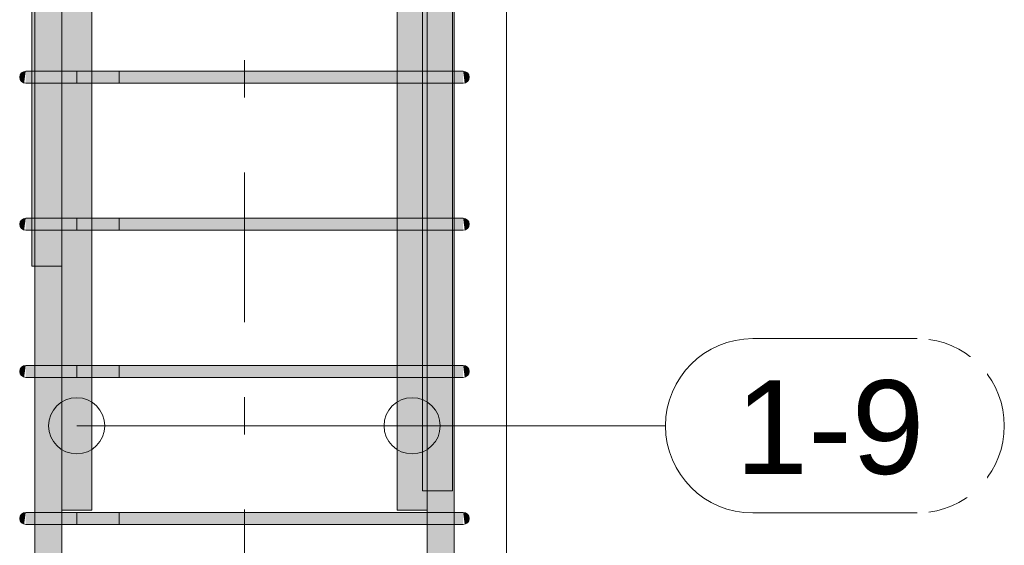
# Model space of a CAD drawing. Header units: millimetres. Extents: x 4307 to 42792, y 1610 to 10025.
# Tile 217 of 256: x 34762 to 35420, y 4796 to 5147. Entities that reach past the tile are written whole.
import ezdxf

# ---------------------------------------------------------------- set-up
doc = ezdxf.new("R2010")
doc.units = ezdxf.units.MM
doc.linetypes.add('Čára osnovy', pattern=[225, 100, -50, 25, -50])
for name, color, linetype, lineweight in [('S-COLS', 52, 'Continuous', 9), ('S-GRID', 1, 'Continuous', 5), ('S-RBAR', 171, 'Continuous', 5), ('S-RBAR-IDEN', 171, 'Continuous', 5)]:
    doc.layers.add(name, color=color, linetype=linetype, lineweight=lineweight)
doc.styles.add('Arial_1', font='arial.ttf', dxfattribs={"height": 62.5})

# ---------------------------------------------------------------- blocks, each defined once
blk = doc.blocks.new('Popisek výztuže - _Typ_ množství_PRAVÝ-500031-V3')
at = {"layer": 'S-RBAR-IDEN'}
for p, q in [((16609.07, 9085.51), (16499.37, 9085.51)), ((16499.37, 8969.08), (16609.07, 8969.08))]:
    blk.add_line(p, q, dxfattribs=at)
for centre, start, end in [((16499.37, 9027.3), 90, 270), ((16609.07, 9027.3), 277.64339, 82.35661)]:
    blk.add_arc(centre, 58.22, start, end, dxfattribs=at)

msp = doc.modelspace()

# ---------------------------------------------------------------- hatches: boundary and pattern name
at = {"layer": 'S-RBAR'}
h = msp.add_hatch(color=7, dxfattribs=at)
h.paths.add_polyline_path([(34790.43, 4820), (34810.43, 4820), (34810.43, 4908.6), (34790.43, 4908.6), (34790.43, 4848.95)])
h.paths.add_polyline_path([(34797, 4916.6), (34810.43, 4916.6), (34810.43, 5006.8), (34790.58, 5006.8), (34790.43, 4916.6), (34794.03, 4916.6)])
h.paths.add_polyline_path([(34794.03, 5014.8), (34810.43, 5014.8), (34810.43, 5105), (34790.58, 5105), (34790.58, 5014.8)])
h.paths.add_polyline_path([(34810.43, 5113), (34810.43, 5203.2), (34790.58, 5203.2), (34790.58, 5113), (34800.52, 5113)])
h.paths.add_polyline_path([(34810.43, 5211.2), (34810.43, 5301.4), (34790.58, 5301.4), (34790.58, 5211.2), (34800.52, 5211.2)])
h.paths.add_polyline_path([(34800.52, 5309.4), (34810.43, 5309.4), (34810.43, 5399.6), (34790.58, 5399.6), (34790.58, 5309.4), (34797.28, 5309.4)])
h.paths.add_polyline_path([(34794.03, 5407.6), (34810.43, 5407.6), (34810.43, 5497.8), (34790.58, 5497.8), (34790.58, 5407.6)])
h.paths.add_polyline_path([(34794.03, 5505.8), (34810.43, 5505.8), (34810.43, 5596), (34790.58, 5596), (34790.58, 5505.8)])
h.paths.add_polyline_path([(34800.52, 5604), (34810.43, 5604), (34810.43, 5657.64), (34790.58, 5657.64), (34790.58, 5604), (34797.28, 5604)])
h.paths.add_polyline_path([(34810.43, 5679.64), (34810.43, 5807.8), (34794.76, 5807.8), (34794.59, 5800), (34790.58, 5800), (34790.58, 5799.23), (34794.59, 5798.71), (34794.09, 5797.5), (34793.29, 5796.46), (34792.26, 5795.67), (34790.58, 5795), (34790.58, 5679.64)])
h.paths.add_polyline_path([(34810.43, 5832.8), (34810.43, 5916), (34794.76, 5916), (34794.76, 5832.8)])
h.paths.add_polyline_path([(34797.28, 5924), (34810.43, 5924), (34810.43, 5957.8), (34794.76, 5957.8), (34794.76, 5924), (34797, 5924)])
h.paths.add_polyline_path([(34810.43, 5982.8), (34810.43, 6016), (34790.43, 6016), (34790.43, 5994.91), (34791.05, 5994.83), (34792.26, 5994.33), (34793.29, 5993.54), (34794.09, 5992.5), (34794.59, 5991.29), (34790.43, 5990.75), (34790.43, 5990), (34794.76, 5990), (34794.76, 5982.8)])
h.paths.add_polyline_path([(34794.03, 6024), (34810.43, 6024), (34810.43, 6116), (34790.43, 6116), (34790.43, 6024)])
h.paths.add_polyline_path([(34794.03, 6124), (34810.43, 6124), (34810.43, 6216), (34790.43, 6216), (34790.43, 6124)])
h.paths.add_polyline_path([(34800.52, 6224), (34810.43, 6224), (34810.43, 6316), (34790.43, 6316), (34790.43, 6224), (34797.28, 6224)])
h.paths.add_polyline_path([(34794.03, 6324), (34810.43, 6324), (34810.43, 6416), (34790.43, 6416), (34790.43, 6324)])
h.paths.add_polyline_path([(34810.43, 6424), (34810.43, 6516), (34790.43, 6516), (34790.43, 6424), (34800.52, 6424)])
h.paths.add_polyline_path([(34794.03, 6524), (34810.43, 6524), (34810.43, 6616), (34790.43, 6616), (34790.43, 6524)])
h.paths.add_polyline_path([(34800.52, 6624), (34810.43, 6624), (34810.43, 6716), (34790.43, 6716), (34790.43, 6624), (34797.28, 6624)])
h.paths.add_polyline_path([(34800.52, 6724), (34810.43, 6724), (34810.43, 6816), (34790.43, 6816), (34790.43, 6724), (34797.28, 6724)])
h = msp.add_hatch(color=7, dxfattribs=at)
h.paths.add_polyline_path([(35034.33, 4820), (35034.33, 4832.8), (35031.23, 4832.8), (35031.23, 4908.6), (35014.33, 4908.6), (35014.33, 4820), (35031.23, 4820)])
h.paths.add_polyline_path([(35014.33, 4916.6), (35031.23, 4916.6), (35031.23, 5006.8), (35014.33, 5006.8), (35014.33, 4969.64)])
h.paths.add_polyline_path([(35014.33, 5014.8), (35031.23, 5014.8), (35031.23, 5105), (35014.33, 5105), (35014.33, 5090.34)])
h.paths.add_polyline_path([(35031.23, 5113), (35031.23, 5203.2), (35014.33, 5203.2), (35014.33, 5113)])
h.paths.add_polyline_path([(35031.23, 5211.2), (35031.23, 5301.4), (35014.33, 5301.4), (35014.33, 5211.2)])
h.paths.add_polyline_path([(35031.23, 5309.4), (35031.23, 5399.6), (35014.33, 5399.6), (35014.33, 5309.4)])
h.paths.add_polyline_path([(35014.33, 5407.6), (35031.23, 5407.6), (35031.23, 5497.8), (35014.33, 5497.8), (35014.33, 5452.44)])
h.paths.add_polyline_path([(35014.33, 5505.8), (35031.23, 5505.8), (35031.23, 5596), (35014.33, 5596), (35014.33, 5573.14)])
h.paths.add_polyline_path([(35014.33, 5604), (35031.23, 5604), (35031.23, 5657.64), (35014.33, 5657.64), (35014.33, 5620)])
h.paths.add_polyline_path([(35031.23, 5679.64), (35031.23, 5732.8), (35034.33, 5756.35), (35034.16, 5800), (35024.33, 5800), (35024.33, 5807.8), (35014.33, 5807.8), (35014.33, 5679.64)])
h.paths.add_polyline_path([(35029.33, 5795), (35028.03, 5795.17), (35026.83, 5795.67), (35025.79, 5796.46), (35025, 5797.5), (35024.5, 5798.71), (35024.33, 5800), (35034.16, 5798.71), (35033.66, 5797.5), (35032.86, 5796.46), (35031.83, 5795.67), (35030.62, 5795.17)])
h.paths.add_polyline_path([(35024.33, 5832.8), (35024.33, 5916), (35014.33, 5916), (35014.33, 5832.8)])
h.paths.add_polyline_path([(35024.33, 5924), (35024.33, 5957.8), (35014.33, 5957.8), (35014.33, 5924)])
h.paths.add_polyline_path([(35024.33, 5990), (35024.5, 5991.29), (35025, 5992.5), (35025.79, 5993.54), (35026.83, 5994.33), (35028.03, 5994.83), (35029.33, 5995), (35030.62, 5994.83), (35031.83, 5994.33), (35032.86, 5993.54), (35033.66, 5992.5), (35034.16, 5991.29), (35028.03, 5990.49)])
h.paths.add_polyline_path([(35024.33, 5982.8), (35024.33, 5990), (35034.33, 5990), (35034.33, 6016), (35014.33, 6016), (35014.33, 5982.8)])
h.paths.add_polyline_path([(35034.33, 6024), (35034.33, 6116), (35014.33, 6116), (35014.33, 6024)])
h.paths.add_polyline_path([(35034.33, 6124), (35034.33, 6216), (35014.33, 6216), (35014.33, 6124)])
h.paths.add_polyline_path([(35034.33, 6224), (35034.33, 6316), (35014.33, 6316), (35014.33, 6224)])
h.paths.add_polyline_path([(35034.33, 6324), (35034.33, 6416), (35014.33, 6416), (35014.33, 6324)])
h.paths.add_polyline_path([(35034.33, 6424), (35034.33, 6516), (35014.33, 6516), (35014.33, 6424)])
h.paths.add_polyline_path([(35034.33, 6524), (35034.33, 6616), (35014.33, 6616), (35014.33, 6524)])
h.paths.add_polyline_path([(35014.33, 6624), (35034.33, 6624), (35034.33, 6716), (35014.33, 6716), (35014.33, 6659.43)])
h.paths.add_polyline_path([(35014.33, 6724), (35034.33, 6724), (35034.33, 6816), (35014.33, 6816), (35014.33, 6780.13)])
h = msp.add_hatch(color=7, dxfattribs=at)
h.paths.add_polyline_path([(34772.43, 4982.8), (34772.24, 5006.8), (34770.58, 5006.8), (34770.58, 4982.8)])
h.paths.add_polyline_path([(34790.43, 5014.8), (34790.58, 5014.8), (34790.43, 5090.34)])
h.paths.add_polyline_path([(34770.58, 5014.8), (34772.43, 5014.8), (34772.24, 5105), (34770.58, 5105), (34770.58, 5029.99)])
h.paths.add_polyline_path([(34772.43, 5113), (34772.24, 5203.2), (34770.58, 5203.2), (34770.58, 5113), (34772.24, 5113)])
h.paths.add_polyline_path([(34772.24, 5211.2), (34772.43, 5211.2), (34772.24, 5301.4), (34770.58, 5301.4), (34770.58, 5211.2)])
h.paths.add_polyline_path([(34790.43, 5211.2), (34790.58, 5211.2), (34790.43, 5271.39)])
h.paths.add_polyline_path([(34772.24, 5309.4), (34772.43, 5309.4), (34772.24, 5399.6), (34770.58, 5399.6), (34770.58, 5309.4)])
h.paths.add_polyline_path([(34790.43, 5407.6), (34790.58, 5407.6), (34790.43, 5452.44)])
h.paths.add_polyline_path([(34772.24, 5407.6), (34772.43, 5407.6), (34772.24, 5497.8), (34770.58, 5497.8), (34770.58, 5407.6)])
h.paths.add_polyline_path([(34772.24, 5505.8), (34772.43, 5505.8), (34772.24, 5596), (34770.58, 5596), (34770.58, 5505.8)])
h.paths.add_polyline_path([(34790.43, 5604), (34790.58, 5604), (34790.58, 5657.64), (34779.88, 5657.64), (34779.71, 5650), (34770.58, 5649.91), (34779.71, 5648.71), (34779.22, 5647.5), (34778.42, 5646.46), (34777.38, 5645.67), (34776.18, 5645.17), (34774.88, 5645), (34773.59, 5645.17), (34772.38, 5645.67), (34771.35, 5646.46), (34770.58, 5647.44), (34770.58, 5604), (34772.43, 5604), (34772.43, 5620), (34790.43, 5620)])
h.paths.add_polyline_path([(34779.88, 5679.64), (34790.58, 5679.64), (34790.58, 5795.11), (34789.76, 5795), (34788.46, 5795.17), (34787.26, 5795.67), (34786.22, 5796.46), (34785.43, 5797.5), (34784.93, 5798.71), (34784.76, 5801.67), (34784.76, 5807.8), (34779.88, 5807.8), (34779.88, 5693.84)])
h.paths.add_polyline_path([(34790.58, 5799.23), (34790.58, 5800), (34784.76, 5800), (34789.76, 5799.34)])
h.paths.add_polyline_path([(34784.76, 5832.8), (34784.76, 5882.8), (34770.58, 5882.8), (34770.58, 5842.53), (34771.35, 5843.54), (34773.31, 5844.71), (34773.59, 5844.83), (34774.88, 5845), (34776.46, 5844.71), (34777.38, 5844.33), (34778.42, 5843.54), (34779.22, 5842.48), (34779.71, 5841.29), (34770.58, 5840), (34779.88, 5840), (34779.88, 5832.8)])
h = msp.add_hatch(color=7, dxfattribs=at)
h.paths.add_polyline_path([(35034.33, 4832.8), (35034.33, 4908.6), (35031.23, 4908.6), (35031.23, 4832.8)])
h.paths.add_polyline_path([(35031.23, 4916.6), (35034.33, 4916.6), (35034.33, 5006.8), (35031.23, 5006.8), (35031.23, 4969.64)])
h.paths.add_polyline_path([(35034.33, 5014.8), (35034.33, 5105), (35031.23, 5105), (35031.23, 5014.8)])
h.paths.add_polyline_path([(35034.33, 5113), (35034.33, 5203.2), (35031.23, 5203.2), (35031.23, 5113)])
h.paths.add_polyline_path([(35034.33, 5211.2), (35034.33, 5301.4), (35031.23, 5301.4), (35031.23, 5211.2)])
h.paths.add_polyline_path([(35034.33, 5309.4), (35034.33, 5399.6), (35031.23, 5399.6), (35031.23, 5309.4)])
h.paths.add_polyline_path([(35031.23, 5407.6), (35034.33, 5407.6), (35034.33, 5497.8), (35031.23, 5497.8), (35031.23, 5452.44)])
h.paths.add_polyline_path([(35034.33, 5505.8), (35034.33, 5596), (35031.23, 5596), (35031.23, 5505.8)])
h.paths.add_polyline_path([(35034.33, 5604), (35034.33, 5620), (35051.23, 5620), (35051.23, 5645.07), (35050.68, 5645), (35049.39, 5645.17), (35048.18, 5645.67), (35047.15, 5646.46), (35046.35, 5647.5), (35045.85, 5648.71), (35045.68, 5651.67), (35045.68, 5657.64), (35031.23, 5657.64), (35031.23, 5604)])
h.paths.add_polyline_path([(35051.23, 5649.27), (35051.23, 5650), (35045.68, 5650), (35050.68, 5649.34)])
h.paths.add_polyline_path([(35031.23, 5679.64), (35045.68, 5679.64), (35045.68, 5732.8), (35031.23, 5732.8), (35031.23, 5693.84)])
h = msp.add_hatch(color=7, dxfattribs=at)
h.paths.add_polyline_path([(34772.43, 2630), (34790.43, 2630), (34790.21, 2650), (34772.43, 2650), (34772.43, 2646.19)])
h.paths.add_polyline_path([(34775.48, 2658), (34790.43, 2658), (34790.21, 2748.2), (34772.43, 2748.2), (34772.43, 2658)])
h.paths.add_polyline_path([(34778.73, 2756.2), (34790.43, 2756.2), (34790.21, 2846.4), (34772.43, 2846.4), (34772.43, 2756.2), (34775.48, 2756.2)])
h.paths.add_polyline_path([(34782.23, 2854.4), (34790.43, 2854.4), (34790.21, 2944.6), (34772.43, 2944.6), (34772.43, 2854.4), (34779.22, 2854.4)])
h.paths.add_polyline_path([(34782.55, 2952.6), (34790.43, 2952.6), (34790.21, 3042.8), (34772.43, 3042.8), (34772.43, 2952.6), (34782.23, 2952.6)])
h.paths.add_polyline_path([(34778.73, 3050.8), (34790.43, 3050.8), (34790.21, 3141), (34772.43, 3141), (34772.43, 3050.8), (34775.48, 3050.8)])
h.paths.add_polyline_path([(34782.23, 3149), (34790.43, 3149), (34790.21, 3239.2), (34772.43, 3239.2), (34772.43, 3149), (34779.22, 3149)])
h.paths.add_polyline_path([(34782.23, 3247.2), (34790.43, 3247.2), (34790.21, 3337.4), (34772.43, 3337.4), (34772.43, 3247.2), (34779.22, 3247.2)])
h.paths.add_polyline_path([(34782.55, 3345.4), (34790.43, 3345.4), (34790.21, 3435.6), (34772.43, 3435.6), (34772.43, 3345.4), (34782.23, 3345.4)])
h.paths.add_polyline_path([(34786.38, 3443.6), (34790.43, 3443.6), (34790.21, 3533.8), (34772.43, 3533.8), (34772.43, 3443.6), (34782.55, 3443.6)])
h.paths.add_polyline_path([(34786.38, 3541.8), (34790.43, 3541.8), (34790.21, 3632), (34772.43, 3632), (34772.43, 3541.8), (34782.55, 3541.8)])
h.paths.add_polyline_path([(34786.38, 3640), (34790.43, 3640), (34790.21, 3730.2), (34772.43, 3730.2), (34772.43, 3640), (34782.55, 3640)])
h.paths.add_polyline_path([(34790.43, 3738.2), (34790.21, 3828.4), (34772.43, 3828.4), (34772.43, 3738.2), (34790.21, 3738.2)])
h.paths.add_polyline_path([(34779.22, 3836.4), (34790.43, 3836.4), (34790.21, 3926.6), (34772.43, 3926.6), (34772.43, 3836.4), (34778.73, 3836.4)])
h.paths.add_polyline_path([(34782.55, 3934.6), (34790.43, 3934.6), (34790.21, 4024.8), (34772.43, 4024.8), (34772.43, 3934.6), (34782.23, 3934.6)])
h.paths.add_polyline_path([(34790.43, 4032.8), (34790.21, 4123), (34772.43, 4123), (34772.43, 4032.8), (34790.21, 4032.8)])
h.paths.add_polyline_path([(34782.23, 4131), (34790.43, 4131), (34790.21, 4221.2), (34772.43, 4221.2), (34772.43, 4131), (34779.22, 4131)])
h.paths.add_polyline_path([(34778.73, 4229.2), (34790.43, 4229.2), (34790.21, 4319.4), (34772.43, 4319.4), (34772.43, 4229.2), (34775.48, 4229.2)])
h.paths.add_polyline_path([(34786.38, 4327.4), (34790.43, 4327.4), (34790.21, 4417.6), (34772.43, 4417.6), (34772.43, 4327.4), (34782.55, 4327.4)])
h.paths.add_polyline_path([(34782.55, 4425.6), (34790.43, 4425.6), (34790.21, 4515.8), (34772.43, 4515.8), (34772.43, 4425.6), (34782.23, 4425.6)])
h.paths.add_polyline_path([(34782.23, 4523.8), (34790.43, 4523.8), (34790.21, 4614), (34772.43, 4614), (34772.43, 4523.8), (34779.22, 4523.8)])
h.paths.add_polyline_path([(34786.38, 4622), (34790.43, 4622), (34790.21, 4712.2), (34772.43, 4712.2), (34772.43, 4622), (34782.55, 4622)])
h.paths.add_polyline_path([(34779.22, 4720.2), (34790.43, 4720.2), (34790.21, 4810.4), (34772.43, 4810.4), (34772.43, 4720.2), (34778.73, 4720.2)])
h.paths.add_polyline_path([(34772.43, 4818.4), (34790.43, 4818.4), (34790.21, 4908.6), (34772.43, 4908.6), (34772.43, 4818.77)])
h.paths.add_polyline_path([(34782.55, 4916.6), (34790.43, 4916.6), (34790.21, 5006.8), (34772.43, 5006.8), (34772.43, 4916.6), (34782.23, 4916.6)])
h.paths.add_polyline_path([(34782.23, 5014.8), (34790.43, 5014.8), (34790.21, 5105), (34772.43, 5105), (34772.43, 5014.8), (34779.22, 5014.8)])
h.paths.add_polyline_path([(34790.43, 5113), (34790.21, 5203.2), (34772.43, 5203.2), (34772.43, 5113), (34790.21, 5113)])
h.paths.add_polyline_path([(34772.43, 5211.2), (34790.43, 5211.2), (34790.21, 5301.4), (34772.43, 5301.4), (34772.43, 5241.22)])
h.paths.add_polyline_path([(34782.23, 5309.4), (34790.43, 5309.4), (34790.21, 5399.6), (34772.43, 5399.6), (34772.43, 5309.4), (34779.22, 5309.4)])
h.paths.add_polyline_path([(34786.38, 5407.6), (34790.43, 5407.6), (34790.21, 5497.8), (34772.43, 5497.8), (34772.43, 5407.6), (34782.55, 5407.6)])
h.paths.add_polyline_path([(34782.23, 5505.8), (34790.43, 5505.8), (34790.21, 5596), (34772.43, 5596), (34772.43, 5505.8), (34779.22, 5505.8)])
h.paths.add_polyline_path([(34782.55, 5604), (34790.43, 5604), (34790.21, 5620), (34772.43, 5620), (34772.43, 5604), (34782.23, 5604)])
h = msp.add_hatch(color=7, dxfattribs=at)
h.paths.add_polyline_path([(35049.28, 2630), (35052.33, 2630), (35052.33, 2650), (35034.33, 2650), (35034.33, 2630), (35046.03, 2630)])
h.paths.add_polyline_path([(35049.28, 2658), (35052.33, 2658), (35052.33, 2748.2), (35034.33, 2748.2), (35034.33, 2658), (35046.03, 2658)])
h.paths.add_polyline_path([(35052.33, 2756.2), (35052.33, 2846.4), (35034.33, 2846.4), (35034.33, 2756.2), (35049.28, 2756.2)])
h.paths.add_polyline_path([(35052.33, 2854.4), (35052.33, 2944.6), (35034.33, 2944.6), (35034.33, 2854.4), (35049.28, 2854.4)])
h.paths.add_polyline_path([(35049.28, 2952.6), (35052.33, 2952.6), (35052.33, 3042.8), (35034.33, 3042.8), (35034.33, 2952.6), (35046.03, 2952.6)])
h.paths.add_polyline_path([(35038.38, 3050.8), (35052.33, 3050.8), (35052.33, 3141), (35034.33, 3141), (35034.33, 3050.8)])
h.paths.add_polyline_path([(35052.33, 3149), (35052.33, 3239.2), (35034.33, 3239.2), (35034.33, 3149), (35049.28, 3149)])
h.paths.add_polyline_path([(35052.33, 3247.2), (35052.33, 3337.4), (35034.33, 3337.4), (35034.33, 3247.2), (35049.28, 3247.2)])
h.paths.add_polyline_path([(35038.38, 3345.4), (35052.33, 3345.4), (35052.33, 3435.6), (35034.33, 3435.6), (35034.33, 3345.4)])
h.paths.add_polyline_path([(35052.33, 3443.6), (35052.33, 3533.8), (35034.33, 3533.8), (35034.33, 3443.6), (35049.28, 3443.6)])
h.paths.add_polyline_path([(35041.18, 3541.8), (35052.33, 3541.8), (35052.33, 3632), (35034.33, 3632), (35034.33, 3541.8), (35038.38, 3541.8)])
h.paths.add_polyline_path([(35052.33, 3640), (35052.33, 3730.2), (35034.33, 3730.2), (35034.33, 3640), (35049.28, 3640)])
h.paths.add_polyline_path([(35052.33, 3738.2), (35052.33, 3828.4), (35034.33, 3828.4), (35034.33, 3738.2), (35049.28, 3738.2)])
h.paths.add_polyline_path([(35049.28, 3836.4), (35052.33, 3836.4), (35052.33, 3926.6), (35034.33, 3926.6), (35034.33, 3836.4), (35046.03, 3836.4)])
h.paths.add_polyline_path([(35052.33, 3934.6), (35052.33, 4024.8), (35034.33, 4024.8), (35034.33, 3934.6), (35049.28, 3934.6)])
h.paths.add_polyline_path([(35049.28, 4032.8), (35052.33, 4032.8), (35052.33, 4123), (35034.33, 4123), (35034.33, 4032.8), (35046.03, 4032.8)])
h.paths.add_polyline_path([(35049.28, 4131), (35052.33, 4131), (35052.33, 4221.2), (35034.33, 4221.2), (35034.33, 4131), (35046.03, 4131)])
h.paths.add_polyline_path([(35038.38, 4229.2), (35052.33, 4229.2), (35052.33, 4319.4), (35034.33, 4319.4), (35034.33, 4229.2)])
h.paths.add_polyline_path([(35052.33, 4327.4), (35052.33, 4417.6), (35034.33, 4417.6), (35034.33, 4327.4), (35049.28, 4327.4)])
h.paths.add_polyline_path([(35052.33, 4425.6), (35052.33, 4515.8), (35034.33, 4515.8), (35034.33, 4425.6), (35049.28, 4425.6)])
h.paths.add_polyline_path([(35052.33, 4523.8), (35052.33, 4614), (35034.33, 4614), (35034.33, 4523.8), (35049.28, 4523.8)])
h.paths.add_polyline_path([(35034.33, 4622), (35052.33, 4622), (35052.33, 4712.2), (35034.33, 4712.2)])
h.paths.add_polyline_path([(35049.28, 4720.2), (35052.33, 4720.2), (35052.33, 4810.4), (35034.33, 4810.4), (35034.33, 4720.2), (35046.03, 4720.2)])
h.paths.add_polyline_path([(35052.33, 4818.4), (35052.33, 4908.6), (35034.33, 4908.6), (35034.33, 4818.4), (35049.28, 4818.4)])
h.paths.add_polyline_path([(35038.38, 4916.6), (35052.33, 4916.6), (35052.33, 5006.8), (35034.33, 5006.8), (35034.33, 4916.6)])
h.paths.add_polyline_path([(35052.33, 5014.8), (35052.33, 5105), (35034.33, 5105), (35034.33, 5014.8), (35049.28, 5014.8)])
h.paths.add_polyline_path([(35046.03, 5113), (35052.33, 5113), (35052.33, 5203.2), (35034.33, 5203.2), (35034.33, 5113), (35042.21, 5113)])
h.paths.add_polyline_path([(35049.28, 5211.2), (35052.33, 5211.2), (35052.33, 5301.4), (35034.33, 5301.4), (35034.33, 5211.2), (35046.03, 5211.2)])
h.paths.add_polyline_path([(35038.38, 5309.4), (35052.33, 5309.4), (35052.33, 5399.6), (35034.33, 5399.6), (35034.33, 5309.4)])
h.paths.add_polyline_path([(35052.33, 5407.6), (35052.33, 5497.8), (35034.33, 5497.8), (35034.33, 5407.6), (35049.28, 5407.6)])
h.paths.add_polyline_path([(35049.28, 5505.8), (35052.33, 5505.8), (35052.33, 5596), (35034.33, 5596), (35034.33, 5505.8), (35046.03, 5505.8)])
h.paths.add_polyline_path([(35038.38, 5604), (35052.33, 5604), (35052.33, 5620), (35034.33, 5620), (35034.33, 5604)])
for points in [[(34765.34, 5105.14), (34766.38, 5113), (34764.38, 5112.46), (34762.91, 5111), (34762.38, 5109), (34762.91, 5107), (34764.38, 5105.54)], [(34767.14, 5105), (34786.38, 5105), (34786.38, 5113), (34766.38, 5113), (34766.38, 5105)], [(34786.38, 5105), (35038.38, 5105), (35038.38, 5113), (34786.38, 5113)], [(35056.86, 5105), (35058.38, 5105), (35058.38, 5113), (35038.38, 5113), (35038.38, 5105), (35054.69, 5105)], [(35059.41, 5105.14), (35060.38, 5105.54), (35061.84, 5107), (35062.38, 5109), (35061.84, 5111), (35060.38, 5112.46), (35058.38, 5113), (35059.04, 5107.96)], [(34765.34, 5006.94), (34766.38, 5014.8), (34764.38, 5014.26), (34762.91, 5012.8), (34762.38, 5010.8), (34762.91, 5008.8), (34764.38, 5007.34)], [(34779.22, 5006.8), (34786.38, 5006.8), (34786.38, 5014.8), (34766.38, 5014.8), (34766.38, 5006.8), (34778.73, 5006.8)], [(34786.38, 5006.8), (35038.38, 5006.8), (35038.38, 5014.8), (34786.38, 5014.8)], [(35056.86, 5006.8), (35058.38, 5006.8), (35058.38, 5014.8), (35038.38, 5014.8), (35038.38, 5006.8), (35054.69, 5006.8)], [(35059.41, 5006.94), (35060.38, 5007.34), (35061.84, 5008.8), (35062.38, 5010.8), (35061.84, 5012.8), (35060.38, 5014.26), (35058.38, 5014.8), (35059.04, 5009.76)], [(34765.34, 4908.74), (34766.38, 4916.6), (34764.38, 4916.06), (34762.91, 4914.6), (34762.38, 4912.6), (34762.91, 4910.6), (34764.38, 4909.14)], [(34767.14, 4908.6), (34786.38, 4908.6), (34786.38, 4916.6), (34766.38, 4916.6), (34766.38, 4908.6)], [(34786.38, 4908.6), (35038.38, 4908.6), (35038.38, 4916.6), (34786.38, 4916.6)], [(35057.55, 4908.6), (35058.38, 4908.6), (35058.38, 4916.6), (35038.38, 4916.6), (35038.38, 4908.6), (35056.86, 4908.6)], [(35059.41, 4908.74), (35060.54, 4909.29), (35061.84, 4910.6), (35062.38, 4912.6), (35061.84, 4914.6), (35060.38, 4916.06), (35058.38, 4916.6), (35059.34, 4909.29)], [(34765.34, 4810.54), (34766.38, 4818.4), (34764.38, 4817.86), (34762.91, 4816.4), (34762.38, 4814.4), (34762.91, 4812.4), (34764.38, 4810.94)], [(34779.22, 4810.4), (34786.38, 4810.4), (34786.38, 4818.4), (34766.38, 4818.4), (34766.38, 4810.4), (34778.73, 4810.4)], [(34786.38, 4810.4), (35038.38, 4810.4), (35038.38, 4818.4), (34786.38, 4818.4)], [(35056.86, 4810.4), (35058.38, 4810.4), (35058.38, 4818.4), (35038.38, 4818.4), (35038.38, 4810.4), (35054.69, 4810.4)], [(35059.41, 4810.54), (35060.38, 4810.94), (35061.84, 4812.4), (35062.38, 4814.4), (35061.84, 4816.4), (35060.38, 4817.86), (35058.38, 4818.4), (35059.04, 4813.36)]]:
    msp.add_hatch(color=7, dxfattribs=at).paths.add_polyline_path(points)

# ---------------------------------------------------------------- linework, layer by layer
at = {"layer": 'S-COLS'}
for p, q in [((35087.38, 5620), (35087.38, 2605)), ((35087.38, 2605), (35087.38, 5620))]:
    msp.add_line(p, q, dxfattribs=at)
at = {"layer": 'S-GRID', "linetype": 'Čára osnovy', "lineweight": 9}
msp.add_line((34912.38, 1795.38), (34912.38, 9850.35), dxfattribs=at)
at = {"layer": 'S-RBAR'}
for p, q in [((34790.43, 4820), (34790.43, 6820)), ((34790.43, 4820), (34790.43, 6820)), ((34810.43, 4820), (34810.43, 6820)), ((34810.43, 4820), (34810.43, 6820)), ((35014.33, 4820), (35014.33, 6820)), ((35014.33, 4820), (35014.33, 6820)), ((35034.33, 4820), (35034.33, 6820)), ((35034.33, 4820), (35034.33, 6820)), ((34770.58, 4982.8), (34770.58, 5882.8)), ((34770.58, 4982.8), (34770.58, 5882.8)), ((34790.58, 4982.8), (34790.58, 5882.8)), ((34790.58, 4982.8), (34790.58, 5882.8)), ((35031.23, 4832.8), (35031.23, 5732.8)), ((35031.23, 4832.8), (35031.23, 5732.8)), ((35051.23, 4832.8), (35051.23, 5732.8)), ((35051.23, 4832.8), (35051.23, 5732.8)), ((34772.43, 2630), (34772.43, 5620)), ((34772.43, 2630), (34772.43, 5620)), ((34790.43, 2630), (34790.43, 5620)), ((34790.43, 2630), (34790.43, 5620)), ((35034.33, 2630), (35034.33, 5620)), ((35034.33, 2630), (35034.33, 5620)), ((35052.33, 2630), (35052.33, 5620)), ((35052.33, 2630), (35052.33, 5620)), ((34772.24, 5113), (34766.38, 5113)), ((34786.38, 5113), (34766.38, 5113)), ((34786.38, 5113), (34766.38, 5113)), ((34800.52, 5113), (34766.38, 5113)), ((34800.52, 5113), (34772.24, 5113)), ((34786.38, 5113), (35038.38, 5113)), ((35038.38, 5113), (34786.38, 5113)), ((34800.52, 5113), (34800.52, 5105)), ((34800.52, 5113), (34828.81, 5113)), ((34828.81, 5105), (34828.81, 5113)), ((35058.38, 5113), (35038.38, 5113)), ((35058.38, 5113), (35038.38, 5113)), ((34772.24, 5105), (34766.38, 5105)), ((34786.38, 5105), (34766.38, 5105)), ((34800.52, 5105), (34766.38, 5105)), ((34800.52, 5105), (34772.24, 5105)), ((34786.38, 5105), (34772.24, 5105)), ((34786.38, 5105), (35038.38, 5105)), ((35038.38, 5105), (34786.38, 5105)), ((34800.52, 5105), (34828.81, 5105)), ((35058.38, 5105), (35038.38, 5105)), ((35058.38, 5105), (35038.38, 5105)), ((34772.24, 5014.8), (34766.38, 5014.8)), ((34786.38, 5014.8), (34766.38, 5014.8)), ((34786.38, 5014.8), (34766.38, 5014.8)), ((34800.52, 5014.8), (34766.38, 5014.8)), ((34800.52, 5014.8), (34772.24, 5014.8)), ((34786.38, 5014.8), (35038.38, 5014.8)), ((35038.38, 5014.8), (34786.38, 5014.8)), ((34800.52, 5014.8), (34800.52, 5006.8)), ((34800.52, 5014.8), (34828.81, 5014.8)), ((34828.81, 5006.8), (34828.81, 5014.8)), ((35058.38, 5014.8), (35038.38, 5014.8)), ((35058.38, 5014.8), (35038.38, 5014.8)), ((34772.24, 5006.8), (34766.38, 5006.8)), ((34786.38, 5006.8), (34766.38, 5006.8)), ((34800.52, 5006.8), (34766.38, 5006.8)), ((34800.52, 5006.8), (34772.24, 5006.8)), ((34786.38, 5006.8), (34772.24, 5006.8)), ((34786.38, 5006.8), (35038.38, 5006.8)), ((35038.38, 5006.8), (34786.38, 5006.8)), ((34800.52, 5006.8), (34828.81, 5006.8)), ((35058.38, 5006.8), (35038.38, 5006.8)), ((35058.38, 5006.8), (35038.38, 5006.8)), ((34790.58, 4982.8), (34770.58, 4982.8)), ((34790.58, 4982.8), (34770.58, 4982.8)), ((34772.24, 4916.6), (34766.38, 4916.6)), ((34786.38, 4916.6), (34766.38, 4916.6)), ((34786.38, 4916.6), (34766.38, 4916.6)), ((34800.52, 4916.6), (34766.38, 4916.6)), ((34800.52, 4916.6), (34772.24, 4916.6)), ((34786.38, 4916.6), (35038.38, 4916.6)), ((35038.38, 4916.6), (34786.38, 4916.6)), ((34800.52, 4916.6), (34800.52, 4908.6)), ((34800.52, 4916.6), (34828.81, 4916.6)), ((34828.81, 4908.6), (34828.81, 4916.6)), ((35058.38, 4916.6), (35038.38, 4916.6)), ((35058.38, 4916.6), (35038.38, 4916.6)), ((34772.24, 4908.6), (34766.38, 4908.6)), ((34786.38, 4908.6), (34766.38, 4908.6)), ((34800.52, 4908.6), (34766.38, 4908.6)), ((34800.52, 4908.6), (34772.24, 4908.6)), ((34786.38, 4908.6), (34772.24, 4908.6)), ((34786.38, 4908.6), (35038.38, 4908.6)), ((35038.38, 4908.6), (34786.38, 4908.6)), ((34800.52, 4908.6), (34828.81, 4908.6)), ((35058.38, 4908.6), (35038.38, 4908.6)), ((35058.38, 4908.6), (35038.38, 4908.6)), ((35051.23, 4832.8), (35031.23, 4832.8)), ((35051.23, 4832.8), (35031.23, 4832.8)), ((34772.24, 4818.4), (34766.38, 4818.4)), ((34786.38, 4818.4), (34766.38, 4818.4)), ((34786.38, 4818.4), (34766.38, 4818.4)), ((34800.52, 4818.4), (34766.38, 4818.4)), ((34800.52, 4818.4), (34772.24, 4818.4)), ((34786.38, 4818.4), (35038.38, 4818.4)), ((35038.38, 4818.4), (34786.38, 4818.4)), ((34810.43, 4820), (34790.43, 4820)), ((34810.43, 4820), (34790.43, 4820)), ((34800.52, 4818.4), (34800.52, 4810.4)), ((34800.52, 4818.4), (34828.81, 4818.4)), ((34828.81, 4810.4), (34828.81, 4818.4)), ((35034.33, 4820), (35014.33, 4820)), ((35034.33, 4820), (35014.33, 4820)), ((35058.38, 4818.4), (35038.38, 4818.4)), ((35058.38, 4818.4), (35038.38, 4818.4)), ((34772.24, 4810.4), (34766.38, 4810.4)), ((34786.38, 4810.4), (34766.38, 4810.4)), ((34800.52, 4810.4), (34766.38, 4810.4)), ((34800.52, 4810.4), (34772.24, 4810.4)), ((34786.38, 4810.4), (34772.24, 4810.4)), ((34786.38, 4810.4), (35038.38, 4810.4)), ((35038.38, 4810.4), (34786.38, 4810.4)), ((34800.52, 4810.4), (34828.81, 4810.4)), ((35058.38, 4810.4), (35038.38, 4810.4)), ((35058.38, 4810.4), (35038.38, 4810.4))]:
    msp.add_line(p, q, dxfattribs=at)
for centre, start, end in [((34766.38, 5109), 90, 270), ((34766.38, 5109), 90, 270), ((34766.38, 5109), 90, 270), ((35058.38, 5109), 270, 90), ((35058.38, 5109), 270, 90), ((34766.38, 5010.8), 90, 270), ((34766.38, 5010.8), 90, 270), ((34766.38, 5010.8), 90, 270), ((35058.38, 5010.8), 270, 90), ((35058.38, 5010.8), 270, 90), ((34766.38, 4912.6), 90, 270), ((34766.38, 4912.6), 90, 270), ((34766.38, 4912.6), 90, 270), ((35058.38, 4912.6), 270, 90), ((35058.38, 4912.6), 270, 90), ((34766.38, 4814.4), 90, 270), ((34766.38, 4814.4), 90, 270), ((34766.38, 4814.4), 90, 270), ((35058.38, 4814.4), 270, 90), ((35058.38, 4814.4), 270, 90)]:
    msp.add_arc(centre, 4, start, end, dxfattribs=at)
at = {"layer": 'S-RBAR-IDEN'}
for p in [(34800.43, 4876.28), (35024.33, 4876.28)]:
    msp.add_line(p, (35193.47, 4876.28), dxfattribs=at)
for centre in [(34800.43, 4876.28), (35024.33, 4876.28)]:
    msp.add_circle(centre, 18.75, dxfattribs=at)

# ---------------------------------------------------------------- block references
msp.add_blockref('Popisek výztuže - _Typ_ množství_PRAVÝ-500031-V3', (18752.31, -4151.02), dxfattribs=at)

# ---------------------------------------------------------------- next in the draw order: texts
at = {"layer": 'S-RBAR-IDEN', "insert": (35240.11, 4906.65), "char_height": 62.5, "width": 152.3206, "attachment_point": 1, "style": 'Arial_1', "bg_fill": 3, "box_fill_scale": 1.25, "bg_fill_color": 256, "bg_fill_true_color": 13158600, "bg_fill_transparency": 0}
msp.add_mtext('1-9', dxfattribs=at)

doc.saveas('drawing.dxf')
